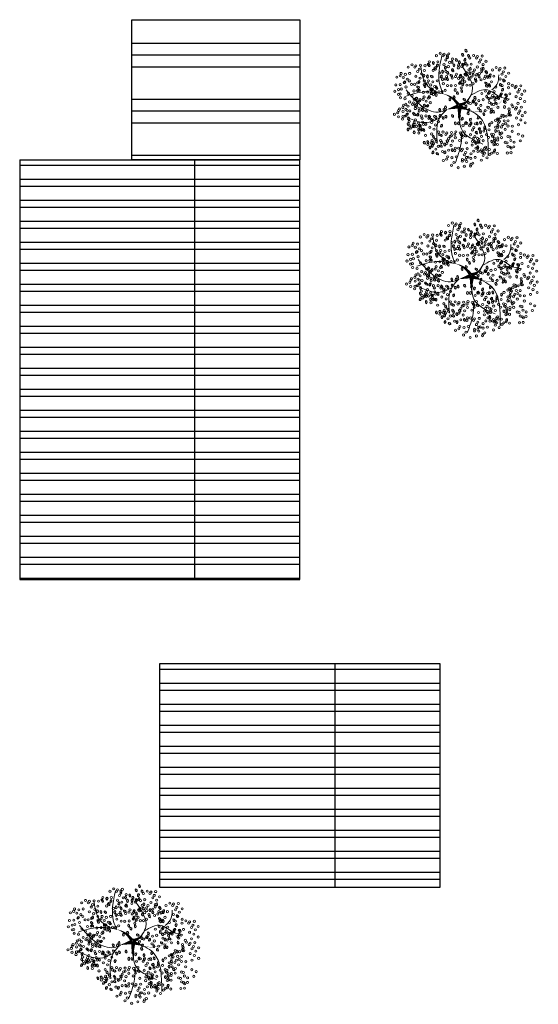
# Model space of a CAD drawing. Header units: millimetres. Extents: x 2017 to 2509, y 466 to 1783.
# Tile 20 of 25: x 2097 to 2115, y 554 to 590. Entities that reach past the tile are written whole.
import ezdxf

# ---------------------------------------------------------------- set-up
doc = ezdxf.new("R2010")
doc.units = ezdxf.units.MM
doc.layers.add('01 - Vegetación', color=3, linetype='Continuous', lineweight=0)
doc.layers.add('LINVISTA', color=13, linetype='Continuous')

# ---------------------------------------------------------------- blocks, each defined once
blk = doc.blocks.new('17')
at = {"layer": '01 - Vegetación'}
for points in [[(4495.84, 1680.23, 1.33, 0.0221, 0.199177), (4489.97, 1684.48, 0.0221, 0.0221, 1.224983)], [(4496.02, 1680.23, 1.33, 0.0221, 0.286986), (4500.47, 1683.82, 0.0221, 0.0221, -1.494927)], [(4496.02, 1679.76, 1.77, 0.0221, 0), (4491.39, 1678.53, 0.0221, 0.0221, 0)], [(4496.02, 1679.66, 1.77, 0.0221, 0), (4500.28, 1678.15, 0.0221, 0.0221, 0)], [(4496.4, 1679.85, 1.77, 0.0221, 0.074947), (4496.4, 1672.95, 0.0221, 0.0221, 0.762797)], [(4497.07, 1679.43, 0.133, 0.0221, 0.381476), (4512.91, 1682.47, 0.0221, 0.0221, -1.841687)]]:
    blk.add_lwpolyline(points, format="xyseb", dxfattribs=at)
for points in [[(4490, 1684.47), (4488.83, 1687.51), (4489.5, 1699.09)], [(4487.73, 1684.98), (4483.44, 1688.25), (4481.42, 1694.81)], [(4497.83, 1680.19), (4501.11, 1685.48), (4497.33, 1694.81)], [(4508.5, 1685.98), (4510.45, 1688), (4511.21, 1691.78)], [(4500.47, 1683.82), (4506.92, 1685.99), (4511.46, 1683.47), (4515.25, 1682.46)], [(4490, 1684.47), (4482.94, 1685.23), (4475.36, 1683.47)], [(4491.39, 1678.53), (4489.02, 1677.58), (4485.46, 1677.92), (4475.87, 1685.99)], [(4497.07, 1679.43), (4503.89, 1675.65), (4507.17, 1660.78)], [(4488.74, 1675.4), (4484.7, 1673.64), (4475.11, 1676.16)], [(4491.39, 1678.53), (4489, 1675.9), (4487.73, 1665.57)], [(4496.57, 1678.43), (4497.07, 1670.86), (4505.15, 1665.32)], [(4497.07, 1670.11), (4496.82, 1665.57), (4494.55, 1658.01)]]:
    blk.add_spline(points, degree=3, dxfattribs=at)
blk = doc.blocks.new('16')
at = {"layer": '01 - Vegetación'}
h = blk.add_hatch(color=40, dxfattribs=at)
h.set_gradient(color1=(255, 191, 0), color2=(223, 255, 127), rotation=180, centered=1, tint=1, name='INVSPHERICAL')
edge = h.paths.add_edge_path()
edge.add_ellipse((4538.847, 1678.642), major_axis=(-0.0033, 0.0777), ratio=0.578492, start_angle=0, end_angle=360, ccw=False)
edge = h.paths.add_edge_path()
edge.add_ellipse((4538.961, 1678.487), major_axis=(-0.0349, 0.0695), ratio=0.578492, start_angle=0, end_angle=360, ccw=False)
edge = h.paths.add_edge_path()
edge.add_ellipse((4538.69, 1678.926), major_axis=(-0.0594, 0.0503), ratio=0.578492, start_angle=0, end_angle=360, ccw=False)
edge = h.paths.add_edge_path()
edge.add_ellipse((4538.676, 1678.266), major_axis=(-0.0033, 0.0777), ratio=0.578492, start_angle=0, end_angle=360, ccw=False)
edge = h.paths.add_edge_path()
edge.add_ellipse((4541.23, 1679.281), major_axis=(0.0274, 0.0728), ratio=0.578492, start_angle=0, end_angle=360, ccw=False)
edge = h.paths.add_edge_path()
edge.add_ellipse((4540.829, 1679.36), major_axis=(-0.0349, 0.0695), ratio=0.578492, start_angle=0, end_angle=360, ccw=False)
edge = h.paths.add_edge_path()
edge.add_ellipse((4541.174, 1679.607), major_axis=(-0.0349, 0.0695), ratio=0.578492, start_angle=0, end_angle=360, ccw=False)
edge = h.paths.add_edge_path()
edge.add_ellipse((4541.072, 1679.421), major_axis=(0.0274, 0.0728), ratio=0.578492, start_angle=0, end_angle=360, ccw=False)
edge = h.paths.add_edge_path()
edge.add_ellipse((4540.113, 1679.632), major_axis=(-0.0349, 0.0695), ratio=0.578492, start_angle=0, end_angle=360, ccw=False)
edge = h.paths.add_edge_path()
edge.add_ellipse((4540.279, 1679.843), major_axis=(-0.0349, 0.0695), ratio=0.578492, start_angle=0, end_angle=360, ccw=False)
edge = h.paths.add_edge_path()
edge.add_ellipse((4540.165, 1679.999), major_axis=(-0.0033, 0.0777), ratio=0.578492, start_angle=0, end_angle=360, ccw=False)
edge = h.paths.add_edge_path()
edge.add_ellipse((4540.499, 1679.956), major_axis=(-0.0033, 0.0777), ratio=0.578492, start_angle=0, end_angle=360, ccw=False)
edge = h.paths.add_edge_path()
edge.add_ellipse((4540.629, 1679.513), major_axis=(-0.0594, 0.0503), ratio=0.578492, start_angle=0, end_angle=360, ccw=False)
edge = h.paths.add_edge_path()
edge.add_ellipse((4540.551, 1680.278), major_axis=(0.0274, 0.0728), ratio=0.578492, start_angle=0, end_angle=360, ccw=False)
edge = h.paths.add_edge_path()
edge.add_ellipse((4539.201, 1679.744), major_axis=(-0.0033, 0.0777), ratio=0.578492, start_angle=0, end_angle=360, ccw=False)
edge = h.paths.add_edge_path()
edge.add_ellipse((4539.14, 1679.893), major_axis=(0.0274, 0.0728), ratio=0.578492, start_angle=0, end_angle=360, ccw=False)
edge = h.paths.add_edge_path()
edge.add_ellipse((4539.208, 1680.126), major_axis=(-0.0033, 0.0777), ratio=0.578492, start_angle=0, end_angle=360, ccw=False)
edge = h.paths.add_edge_path()
edge.add_ellipse((4538.979, 1680.681), major_axis=(-0.0594, 0.0503), ratio=0.578492, start_angle=0, end_angle=360, ccw=False)
edge = h.paths.add_edge_path()
edge.add_ellipse((4538.577, 1680.728), major_axis=(-0.0033, 0.0777), ratio=0.578492, start_angle=0, end_angle=360, ccw=False)
edge = h.paths.add_edge_path()
edge.add_ellipse((4538.926, 1680.033), major_axis=(0.0274, 0.0728), ratio=0.578492, start_angle=0, end_angle=360, ccw=False)
edge = h.paths.add_edge_path()
edge.add_ellipse((4538.95, 1679.842), major_axis=(0.0274, 0.0728), ratio=0.578492, start_angle=0, end_angle=360, ccw=False)
edge = h.paths.add_edge_path()
edge.add_ellipse((4538.621, 1680.191), major_axis=(-0.0349, 0.0695), ratio=0.578492, start_angle=0, end_angle=360, ccw=False)
edge = h.paths.add_edge_path()
edge.add_ellipse((4538.328, 1680.411), major_axis=(0.0274, 0.0728), ratio=0.578492, start_angle=0, end_angle=360, ccw=False)
edge = h.paths.add_edge_path()
edge.add_ellipse((4538.283, 1680.138), major_axis=(-0.0594, 0.0503), ratio=0.578492, start_angle=0, end_angle=360, ccw=False)
edge = h.paths.add_edge_path()
edge.add_ellipse((4538.32, 1679.993), major_axis=(-0.0594, 0.0503), ratio=0.578492, start_angle=0, end_angle=360, ccw=False)
edge = h.paths.add_edge_path()
edge.add_ellipse((4538.755, 1680.687), major_axis=(-0.0033, 0.0777), ratio=0.578492, start_angle=0, end_angle=360, ccw=False)
edge = h.paths.add_edge_path()
edge.add_ellipse((4538.834, 1681.261), major_axis=(-0.0349, 0.0695), ratio=0.578492, start_angle=0, end_angle=360, ccw=False)
edge = h.paths.add_edge_path()
edge.add_ellipse((4539.054, 1681.374), major_axis=(-0.0033, 0.0777), ratio=0.578492, start_angle=0, end_angle=360, ccw=False)
edge = h.paths.add_edge_path()
edge.add_ellipse((4539.147, 1681.076), major_axis=(-0.0594, 0.0503), ratio=0.578492, start_angle=0, end_angle=360, ccw=False)
edge = h.paths.add_edge_path()
edge.add_ellipse((4539.52, 1680.541), major_axis=(-0.0033, 0.0777), ratio=0.578492, start_angle=0, end_angle=360, ccw=False)
edge = h.paths.add_edge_path()
edge.add_ellipse((4539.459, 1680.689), major_axis=(0.0274, 0.0728), ratio=0.578492, start_angle=0, end_angle=360, ccw=False)
edge = h.paths.add_edge_path()
edge.add_ellipse((4539.527, 1680.923), major_axis=(-0.0033, 0.0777), ratio=0.578492, start_angle=0, end_angle=360, ccw=False)
edge = h.paths.add_edge_path()
edge.add_ellipse((4539.265, 1681.244), major_axis=(0.0274, 0.0728), ratio=0.578492, start_angle=0, end_angle=360, ccw=False)
edge = h.paths.add_edge_path()
edge.add_ellipse((4539.188, 1677.478), major_axis=(-0.0594, 0.0503), ratio=0.578492, start_angle=0, end_angle=360, ccw=False)
edge = h.paths.add_edge_path()
edge.add_ellipse((4539.473, 1678.19), major_axis=(0.0274, 0.0728), ratio=0.578492, start_angle=0, end_angle=360, ccw=False)
edge = h.paths.add_edge_path()
edge.add_ellipse((4540.696, 1678.325), major_axis=(0.0274, 0.0728), ratio=0.578492, start_angle=0, end_angle=360, ccw=False)
edge = h.paths.add_edge_path()
edge.add_ellipse((4540.33, 1678.305), major_axis=(-0.0033, 0.0777), ratio=0.578492, start_angle=0, end_angle=360, ccw=False)
edge = h.paths.add_edge_path()
edge.add_ellipse((4540.174, 1678.307), major_axis=(-0.0033, 0.0777), ratio=0.578492, start_angle=0, end_angle=360, ccw=False)
edge = h.paths.add_edge_path()
edge.add_ellipse((4540.488, 1677.717), major_axis=(-0.0594, 0.0503), ratio=0.578492, start_angle=0, end_angle=360, ccw=False)
edge = h.paths.add_edge_path()
edge.add_ellipse((4540.676, 1677.675), major_axis=(-0.0594, 0.0503), ratio=0.578492, start_angle=0, end_angle=360, ccw=False)
edge = h.paths.add_edge_path()
edge.add_ellipse((4539.469, 1677.341), major_axis=(-0.0033, 0.0777), ratio=0.578492, start_angle=0, end_angle=360, ccw=False)
edge = h.paths.add_edge_path()
edge.add_ellipse((4539.773, 1677.406), major_axis=(-0.0594, 0.0503), ratio=0.578492, start_angle=0, end_angle=360, ccw=False)
edge = h.paths.add_edge_path()
edge.add_ellipse((4539.631, 1677.23), major_axis=(-0.0349, 0.0695), ratio=0.578492, start_angle=0, end_angle=360, ccw=False)
edge = h.paths.add_edge_path()
edge.add_ellipse((4539.445, 1677.695), major_axis=(-0.0594, 0.0503), ratio=0.578492, start_angle=0, end_angle=360, ccw=False)
edge = h.paths.add_edge_path()
edge.add_ellipse((4542.676, 1679.136), major_axis=(-0.0033, 0.0777), ratio=0.578492, start_angle=0, end_angle=360, ccw=False)
edge = h.paths.add_edge_path()
edge.add_ellipse((4542.661, 1679.428), major_axis=(-0.0033, 0.0777), ratio=0.578492, start_angle=0, end_angle=360, ccw=False)
edge = h.paths.add_edge_path()
edge.add_ellipse((4542.742, 1679.554), major_axis=(-0.0033, 0.0777), ratio=0.578492, start_angle=0, end_angle=360, ccw=False)
edge = h.paths.add_edge_path()
edge.add_ellipse((4542.776, 1679.728), major_axis=(-0.0349, 0.0695), ratio=0.578492, start_angle=0, end_angle=360, ccw=False)
edge = h.paths.add_edge_path()
edge.add_ellipse((4542.477, 1679.745), major_axis=(0.0274, 0.0728), ratio=0.578492, start_angle=0, end_angle=360, ccw=False)
edge = h.paths.add_edge_path()
edge.add_ellipse((4542.578, 1680.02), major_axis=(0.0274, 0.0728), ratio=0.578492, start_angle=0, end_angle=360, ccw=False)
edge = h.paths.add_edge_path()
edge.add_ellipse((4542.466, 1680.268), major_axis=(-0.0349, 0.0695), ratio=0.578492, start_angle=0, end_angle=360, ccw=False)
edge = h.paths.add_edge_path()
edge.add_ellipse((4542.632, 1680.479), major_axis=(-0.0349, 0.0695), ratio=0.578492, start_angle=0, end_angle=360, ccw=False)
edge = h.paths.add_edge_path()
edge.add_ellipse((4542.359, 1679.577), major_axis=(-0.0594, 0.0503), ratio=0.578492, start_angle=0, end_angle=360, ccw=False)
edge = h.paths.add_edge_path()
edge.add_ellipse((4542.171, 1679.619), major_axis=(-0.0594, 0.0503), ratio=0.578492, start_angle=0, end_angle=360, ccw=False)
edge = h.paths.add_edge_path()
edge.add_ellipse((4542.246, 1679.328), major_axis=(-0.0594, 0.0503), ratio=0.578492, start_angle=0, end_angle=360, ccw=False)
edge = h.paths.add_edge_path()
edge.add_ellipse((4542.369, 1678.498), major_axis=(0.0274, 0.0728), ratio=0.578492, start_angle=0, end_angle=360, ccw=False)
edge = h.paths.add_edge_path()
edge.add_ellipse((4542.902, 1678.749), major_axis=(-0.0349, 0.0695), ratio=0.578492, start_angle=0, end_angle=360, ccw=False)
edge = h.paths.add_edge_path()
edge.add_ellipse((4542.925, 1678.897), major_axis=(-0.0349, 0.0695), ratio=0.578492, start_angle=0, end_angle=360, ccw=False)
edge = h.paths.add_edge_path()
edge.add_ellipse((4542.628, 1678.671), major_axis=(-0.0033, 0.0777), ratio=0.578492, start_angle=0, end_angle=360, ccw=False)
edge = h.paths.add_edge_path()
edge.add_ellipse((4542.11, 1678.896), major_axis=(-0.0349, 0.0695), ratio=0.578492, start_angle=0, end_angle=360, ccw=False)
edge = h.paths.add_edge_path()
edge.add_ellipse((4542.34, 1678.18), major_axis=(-0.0349, 0.0695), ratio=0.578492, start_angle=0, end_angle=360, ccw=False)
edge = h.paths.add_edge_path()
edge.add_ellipse((4538.137, 1679.191), major_axis=(-0.0349, 0.0695), ratio=0.578492, start_angle=0, end_angle=360, ccw=False)
edge = h.paths.add_edge_path()
edge.add_ellipse((4538.099, 1678.758), major_axis=(-0.0594, 0.0503), ratio=0.578492, start_angle=0, end_angle=360, ccw=False)
edge = h.paths.add_edge_path()
edge.add_ellipse((4537.796, 1678.552), major_axis=(0.0274, 0.0728), ratio=0.578492, start_angle=0, end_angle=360, ccw=False)
edge = h.paths.add_edge_path()
edge.add_ellipse((4537.776, 1678.277), major_axis=(-0.0033, 0.0777), ratio=0.578492, start_angle=0, end_angle=360, ccw=False)
edge = h.paths.add_edge_path()
edge.add_ellipse((4539.181, 1678.6), major_axis=(-0.0033, 0.0777), ratio=0.578492, start_angle=0, end_angle=360, ccw=False)
edge = h.paths.add_edge_path()
edge.add_ellipse((4538.502, 1678.968), major_axis=(-0.0594, 0.0503), ratio=0.578492, start_angle=0, end_angle=360, ccw=False)
edge = h.paths.add_edge_path()
edge.add_ellipse((4538.615, 1679.216), major_axis=(-0.0594, 0.0503), ratio=0.578492, start_angle=0, end_angle=360, ccw=False)
edge = h.paths.add_edge_path()
edge.add_ellipse((4538.188, 1679.557), major_axis=(-0.0033, 0.0777), ratio=0.578492, start_angle=0, end_angle=360, ccw=False)
edge = h.paths.add_edge_path()
edge.add_ellipse((4538.203, 1679.265), major_axis=(-0.0033, 0.0777), ratio=0.578492, start_angle=0, end_angle=360, ccw=False)
edge = h.paths.add_edge_path()
edge.add_ellipse((4538.285, 1679.391), major_axis=(-0.0033, 0.0777), ratio=0.578492, start_angle=0, end_angle=360, ccw=False)
edge = h.paths.add_edge_path()
edge.add_ellipse((4538.856, 1679.647), major_axis=(-0.0349, 0.0695), ratio=0.578492, start_angle=0, end_angle=360, ccw=False)
edge = h.paths.add_edge_path()
edge.add_ellipse((4538.272, 1678.751), major_axis=(0.0274, 0.0728), ratio=0.578492, start_angle=0, end_angle=360, ccw=False)
edge = h.paths.add_edge_path()
edge.add_ellipse((4540.863, 1678.985), major_axis=(0.0274, 0.0728), ratio=0.578492, start_angle=0, end_angle=360, ccw=False)
edge = h.paths.add_edge_path()
edge.add_ellipse((4540.823, 1678.811), major_axis=(-0.0349, 0.0695), ratio=0.578492, start_angle=0, end_angle=360, ccw=False)
edge = h.paths.add_edge_path()
edge.add_ellipse((4541.446, 1678.949), major_axis=(-0.0349, 0.0695), ratio=0.578492, start_angle=0, end_angle=360, ccw=False)
edge = h.paths.add_edge_path()
edge.add_ellipse((4540.434, 1680.393), major_axis=(-0.0033, 0.0777), ratio=0.578492, start_angle=0, end_angle=360, ccw=False)
edge = h.paths.add_edge_path()
edge.add_ellipse((4540.419, 1680.685), major_axis=(-0.0033, 0.0777), ratio=0.578492, start_angle=0, end_angle=360, ccw=False)
edge = h.paths.add_edge_path()
edge.add_ellipse((4539.773, 1680.547), major_axis=(-0.0349, 0.0695), ratio=0.578492, start_angle=0, end_angle=360, ccw=False)
edge = h.paths.add_edge_path()
edge.add_ellipse((4539.782, 1680.87), major_axis=(-0.0349, 0.0695), ratio=0.578492, start_angle=0, end_angle=360, ccw=False)
edge = h.paths.add_edge_path()
edge.add_ellipse((4539.668, 1681.126), major_axis=(0.0274, 0.0728), ratio=0.578492, start_angle=0, end_angle=360, ccw=False)
edge = h.paths.add_edge_path()
edge.add_ellipse((4540.336, 1681.276), major_axis=(0.0274, 0.0728), ratio=0.578492, start_angle=0, end_angle=360, ccw=False)
edge = h.paths.add_edge_path()
edge.add_ellipse((4540.381, 1681.413), major_axis=(-0.0349, 0.0695), ratio=0.578492, start_angle=0, end_angle=360, ccw=False)
edge = h.paths.add_edge_path()
edge.add_ellipse((4540.225, 1681.525), major_axis=(-0.0349, 0.0695), ratio=0.578492, start_angle=0, end_angle=360, ccw=False)
edge = h.paths.add_edge_path()
edge.add_ellipse((4540.009, 1681.424), major_axis=(-0.0033, 0.0777), ratio=0.578492, start_angle=0, end_angle=360, ccw=False)
edge = h.paths.add_edge_path()
edge.add_ellipse((4540.106, 1681.258), major_axis=(-0.0033, 0.0777), ratio=0.578492, start_angle=0, end_angle=360, ccw=False)
edge = h.paths.add_edge_path()
edge.add_ellipse((4540.036, 1680.989), major_axis=(-0.0594, 0.0503), ratio=0.578492, start_angle=0, end_angle=360, ccw=False)
edge = h.paths.add_edge_path()
edge.add_ellipse((4539.967, 1680.73), major_axis=(-0.0594, 0.0503), ratio=0.578492, start_angle=0, end_angle=360, ccw=False)
edge = h.paths.add_edge_path()
edge.add_ellipse((4541.92, 1680.217), major_axis=(-0.0033, 0.0777), ratio=0.578492, start_angle=0, end_angle=360, ccw=False)
edge = h.paths.add_edge_path()
edge.add_ellipse((4541.222, 1680.466), major_axis=(-0.0349, 0.0695), ratio=0.578492, start_angle=0, end_angle=360, ccw=False)
edge = h.paths.add_edge_path()
edge.add_ellipse((4541.387, 1680.676), major_axis=(-0.0349, 0.0695), ratio=0.578492, start_angle=0, end_angle=360, ccw=False)
edge = h.paths.add_edge_path()
edge.add_ellipse((4541.251, 1680.784), major_axis=(0.0274, 0.0728), ratio=0.578492, start_angle=0, end_angle=360, ccw=False)
edge = h.paths.add_edge_path()
edge.add_ellipse((4541.818, 1680.659), major_axis=(0.0274, 0.0728), ratio=0.578492, start_angle=0, end_angle=360, ccw=False)
edge = h.paths.add_edge_path()
edge.add_ellipse((4541.942, 1680.743), major_axis=(0.0274, 0.0728), ratio=0.578492, start_angle=0, end_angle=360, ccw=False)
edge = h.paths.add_edge_path()
edge.add_ellipse((4541.762, 1680.886), major_axis=(-0.0349, 0.0695), ratio=0.578492, start_angle=0, end_angle=360, ccw=False)
edge = h.paths.add_edge_path()
edge.add_ellipse((4541.592, 1681.082), major_axis=(-0.0033, 0.0777), ratio=0.578492, start_angle=0, end_angle=360, ccw=False)
edge = h.paths.add_edge_path()
edge.add_ellipse((4541.511, 1680.956), major_axis=(-0.0033, 0.0777), ratio=0.578492, start_angle=0, end_angle=360, ccw=False)
edge = h.paths.add_edge_path()
edge.add_ellipse((4541.775, 1680.201), major_axis=(-0.0594, 0.0503), ratio=0.578492, start_angle=0, end_angle=360, ccw=False)
edge = h.paths.add_edge_path()
edge.add_ellipse((4541.737, 1680.346), major_axis=(-0.0594, 0.0503), ratio=0.578492, start_angle=0, end_angle=360, ccw=False)
edge = h.paths.add_edge_path()
edge.add_ellipse((4541.843, 1679.118), major_axis=(-0.0594, 0.0503), ratio=0.578492, start_angle=0, end_angle=360, ccw=False)
edge = h.paths.add_edge_path()
edge.add_ellipse((4541.881, 1679.551), major_axis=(-0.0349, 0.0695), ratio=0.578492, start_angle=0, end_angle=360, ccw=False)
edge = h.paths.add_edge_path()
edge.add_ellipse((4542.015, 1679.29), major_axis=(-0.0349, 0.0695), ratio=0.578492, start_angle=0, end_angle=360, ccw=False)
edge = h.paths.add_edge_path()
edge.add_ellipse((4541.91, 1679.869), major_axis=(0.0274, 0.0728), ratio=0.578492, start_angle=0, end_angle=360, ccw=False)
edge = h.paths.add_edge_path()
edge.add_ellipse((4541.769, 1679.666), major_axis=(-0.0033, 0.0777), ratio=0.578492, start_angle=0, end_angle=360, ccw=False)
edge = h.paths.add_edge_path()
edge.add_ellipse((4539.676, 1679.115), major_axis=(-0.0033, 0.0777), ratio=0.578492, start_angle=0, end_angle=360, ccw=False)
edge = h.paths.add_edge_path()
edge.add_ellipse((4539.594, 1678.989), major_axis=(-0.0033, 0.0777), ratio=0.578492, start_angle=0, end_angle=360, ccw=False)
edge = h.paths.add_edge_path()
edge.add_ellipse((4539.898, 1679.531), major_axis=(-0.0033, 0.0777), ratio=0.578492, start_angle=0, end_angle=360, ccw=False)
edge = h.paths.add_edge_path()
edge.add_ellipse((4539.697, 1678.641), major_axis=(-0.0349, 0.0695), ratio=0.578492, start_angle=0, end_angle=360, ccw=False)
edge = h.paths.add_edge_path()
edge.add_ellipse((4539.398, 1678.691), major_axis=(-0.0349, 0.0695), ratio=0.578492, start_angle=0, end_angle=360, ccw=False)
edge = h.paths.add_edge_path()
edge.add_ellipse((4539.555, 1678.579), major_axis=(-0.0349, 0.0695), ratio=0.578492, start_angle=0, end_angle=360, ccw=False)
edge = h.paths.add_edge_path()
edge.add_ellipse((4540.714, 1679.167), major_axis=(0.0274, 0.0728), ratio=0.578492, start_angle=0, end_angle=360, ccw=False)
edge = h.paths.add_edge_path()
edge.add_ellipse((4540.549, 1681.79), major_axis=(-0.0349, 0.0695), ratio=0.578492, start_angle=0, end_angle=360, ccw=False)
edge = h.paths.add_edge_path()
edge.add_ellipse((4540.715, 1682.001), major_axis=(-0.0349, 0.0695), ratio=0.578492, start_angle=0, end_angle=360, ccw=False)
edge = h.paths.add_edge_path()
edge.add_ellipse((4540.848, 1681.741), major_axis=(-0.0349, 0.0695), ratio=0.578492, start_angle=0, end_angle=360, ccw=False)
edge = h.paths.add_edge_path()
edge.add_ellipse((4540.661, 1681.542), major_axis=(0.0274, 0.0728), ratio=0.578492, start_angle=0, end_angle=360, ccw=False)
edge = h.paths.add_edge_path()
edge.add_ellipse((4540.684, 1681.351), major_axis=(0.0274, 0.0728), ratio=0.578492, start_angle=0, end_angle=360, ccw=False)
edge = h.paths.add_edge_path()
edge.add_ellipse((4540.56, 1681.267), major_axis=(0.0274, 0.0728), ratio=0.578492, start_angle=0, end_angle=360, ccw=False)
edge = h.paths.add_edge_path()
edge.add_ellipse((4540.528, 1678.539), major_axis=(0.0274, 0.0728), ratio=0.578492, start_angle=0, end_angle=360, ccw=False)
edge = h.paths.add_edge_path()
edge.add_ellipse((4540.38, 1678.647), major_axis=(0.0274, 0.0728), ratio=0.578492, start_angle=0, end_angle=360, ccw=False)
edge = h.paths.add_edge_path()
edge.add_ellipse((4540.034, 1678.678), major_axis=(-0.0349, 0.0695), ratio=0.578492, start_angle=0, end_angle=360, ccw=False)
edge = h.paths.add_edge_path()
edge.add_ellipse((4540.944, 1678.493), major_axis=(0.0274, 0.0728), ratio=0.578492, start_angle=0, end_angle=360, ccw=False)
edge = h.paths.add_edge_path()
edge.add_ellipse((4541.625, 1678.77), major_axis=(-0.0349, 0.0695), ratio=0.578492, start_angle=0, end_angle=360, ccw=False)
edge = h.paths.add_edge_path()
edge.add_ellipse((4541.994, 1678.887), major_axis=(0.0274, 0.0728), ratio=0.578492, start_angle=0, end_angle=360, ccw=False)
edge = h.paths.add_edge_path()
edge.add_ellipse((4541.336, 1678.598), major_axis=(0.0274, 0.0728), ratio=0.578492, start_angle=0, end_angle=360, ccw=False)
edge = h.paths.add_edge_path()
edge.add_ellipse((4539.381, 1678.993), major_axis=(-0.0349, 0.0695), ratio=0.578492, start_angle=0, end_angle=360, ccw=False)
edge = h.paths.add_edge_path()
edge.add_ellipse((4540.938, 1681.079), major_axis=(-0.0033, 0.0777), ratio=0.578492, start_angle=0, end_angle=360, ccw=False)
edge = h.paths.add_edge_path()
edge.add_ellipse((4540.699, 1680.759), major_axis=(-0.0594, 0.0503), ratio=0.578492, start_angle=0, end_angle=360, ccw=False)
edge = h.paths.add_edge_path()
edge.add_ellipse((4540.908, 1680.857), major_axis=(-0.0349, 0.0695), ratio=0.578492, start_angle=0, end_angle=360, ccw=False)
edge = h.paths.add_edge_path()
edge.add_ellipse((4540.863, 1680.561), major_axis=(-0.0349, 0.0695), ratio=0.578492, start_angle=0, end_angle=360, ccw=False)
edge = h.paths.add_edge_path()
edge.add_ellipse((4540.564, 1680.61), major_axis=(-0.0349, 0.0695), ratio=0.578492, start_angle=0, end_angle=360, ccw=False)
edge = h.paths.add_edge_path()
edge.add_ellipse((4539.771, 1681.729), major_axis=(-0.0349, 0.0695), ratio=0.578492, start_angle=0, end_angle=360, ccw=False)
edge = h.paths.add_edge_path()
edge.add_ellipse((4540.968, 1678.302), major_axis=(0.0274, 0.0728), ratio=0.578492, start_angle=0, end_angle=360, ccw=False)
edge = h.paths.add_edge_path()
edge.add_ellipse((4541.908, 1678.227), major_axis=(-0.0033, 0.0777), ratio=0.578492, start_angle=0, end_angle=360, ccw=False)
edge = h.paths.add_edge_path()
edge.add_ellipse((4541.283, 1678.297), major_axis=(-0.0349, 0.0695), ratio=0.578492, start_angle=0, end_angle=360, ccw=False)
edge = h.paths.add_edge_path()
edge.add_ellipse((4541.463, 1678.333), major_axis=(-0.0349, 0.0695), ratio=0.578492, start_angle=0, end_angle=360, ccw=False)
edge = h.paths.add_edge_path()
edge.add_ellipse((4538.021, 1678.159), major_axis=(0.0274, 0.0728), ratio=0.578492, start_angle=0, end_angle=360, ccw=False)
edge = h.paths.add_edge_path()
edge.add_ellipse((4537.772, 1677.992), major_axis=(0.0274, 0.0728), ratio=0.578492, start_angle=0, end_angle=360, ccw=False)
edge = h.paths.add_edge_path()
edge.add_ellipse((4538.082, 1677.841), major_axis=(-0.0033, 0.0777), ratio=0.578492, start_angle=0, end_angle=360, ccw=False)
edge = h.paths.add_edge_path()
edge.add_ellipse((4538.572, 1677.966), major_axis=(-0.0349, 0.0695), ratio=0.578492, start_angle=0, end_angle=360, ccw=False)
edge = h.paths.add_edge_path()
edge.add_ellipse((4538.311, 1677.99), major_axis=(0.0274, 0.0728), ratio=0.578492, start_angle=0, end_angle=360, ccw=False)
edge = h.paths.add_edge_path()
edge.add_ellipse((4538.394, 1678.174), major_axis=(0.0274, 0.0728), ratio=0.578492, start_angle=0, end_angle=360, ccw=False)
edge = h.paths.add_edge_path()
edge.add_ellipse((4538.776, 1677.355), major_axis=(-0.0349, 0.0695), ratio=0.578492, start_angle=0, end_angle=360, ccw=False)
edge = h.paths.add_edge_path()
edge.add_ellipse((4538.597, 1677.319), major_axis=(-0.0349, 0.0695), ratio=0.578492, start_angle=0, end_angle=360, ccw=False)
edge = h.paths.add_edge_path()
edge.add_ellipse((4539.063, 1677.621), major_axis=(-0.0349, 0.0695), ratio=0.578492, start_angle=0, end_angle=360, ccw=False)
edge = h.paths.add_edge_path()
edge.add_ellipse((4539.033, 1676.828), major_axis=(0.0274, 0.0728), ratio=0.578492, start_angle=0, end_angle=360, ccw=False)
edge = h.paths.add_edge_path()
edge.add_ellipse((4539.009, 1677.162), major_axis=(0.0274, 0.0728), ratio=0.578492, start_angle=0, end_angle=360, ccw=False)
edge = h.paths.add_edge_path()
edge.add_ellipse((4538.885, 1677.078), major_axis=(0.0274, 0.0728), ratio=0.578492, start_angle=0, end_angle=360, ccw=False)
edge = h.paths.add_edge_path()
edge.add_ellipse((4539.054, 1677.298), major_axis=(-0.0349, 0.0695), ratio=0.578492, start_angle=0, end_angle=360, ccw=False)
edge = h.paths.add_edge_path()
edge.add_ellipse((4542.221, 1677.913), major_axis=(-0.0033, 0.0777), ratio=0.578492, start_angle=0, end_angle=360, ccw=False)
edge = h.paths.add_edge_path()
edge.add_ellipse((4542.451, 1677.771), major_axis=(-0.0349, 0.0695), ratio=0.578492, start_angle=0, end_angle=360, ccw=False)
edge = h.paths.add_edge_path()
edge.add_ellipse((4541.18, 1677.355), major_axis=(-0.0349, 0.0695), ratio=0.578492, start_angle=0, end_angle=360, ccw=False)
edge = h.paths.add_edge_path()
edge.add_ellipse((4541.671, 1678.102), major_axis=(-0.0033, 0.0777), ratio=0.578492, start_angle=0, end_angle=360, ccw=False)
edge = h.paths.add_edge_path()
edge.add_ellipse((4541.411, 1678.017), major_axis=(-0.0033, 0.0777), ratio=0.578492, start_angle=0, end_angle=360, ccw=False)
edge = h.paths.add_edge_path()
edge.add_ellipse((4542.075, 1677.637), major_axis=(-0.0594, 0.0503), ratio=0.578492, start_angle=0, end_angle=360, ccw=False)
edge = h.paths.add_edge_path()
edge.add_ellipse((4541.252, 1677.826), major_axis=(-0.0349, 0.0695), ratio=0.578492, start_angle=0, end_angle=360, ccw=False)
edge = h.paths.add_edge_path()
edge.add_ellipse((4541.596, 1676.853), major_axis=(-0.0033, 0.0777), ratio=0.578492, start_angle=0, end_angle=360, ccw=False)
edge = h.paths.add_edge_path()
edge.add_ellipse((4541.655, 1677.018), major_axis=(-0.0033, 0.0777), ratio=0.578492, start_angle=0, end_angle=360, ccw=False)
edge = h.paths.add_edge_path()
edge.add_ellipse((4542.033, 1677.371), major_axis=(-0.0349, 0.0695), ratio=0.578492, start_angle=0, end_angle=360, ccw=False)
edge = h.paths.add_edge_path()
edge.add_ellipse((4542.19, 1677.259), major_axis=(-0.0349, 0.0695), ratio=0.578492, start_angle=0, end_angle=360, ccw=False)
edge = h.paths.add_edge_path()
edge.add_ellipse((4542.168, 1676.931), major_axis=(0.0274, 0.0728), ratio=0.578492, start_angle=0, end_angle=360, ccw=False)
edge = h.paths.add_edge_path()
edge.add_ellipse((4542.176, 1677.433), major_axis=(-0.0349, 0.0695), ratio=0.578492, start_angle=0, end_angle=360, ccw=False)
edge = h.paths.add_edge_path()
edge.add_ellipse((4541.313, 1677.094), major_axis=(-0.0349, 0.0695), ratio=0.578492, start_angle=0, end_angle=360, ccw=False)
edge = h.paths.add_edge_path()
edge.add_ellipse((4541.359, 1677.391), major_axis=(-0.0349, 0.0695), ratio=0.578492, start_angle=0, end_angle=360, ccw=False)
edge = h.paths.add_edge_path()
edge.add_ellipse((4540.019, 1676.943), major_axis=(-0.0349, 0.0695), ratio=0.578492, start_angle=0, end_angle=360, ccw=False)
edge = h.paths.add_edge_path()
edge.add_ellipse((4539.641, 1676.826), major_axis=(0.0274, 0.0728), ratio=0.578492, start_angle=0, end_angle=360, ccw=False)
edge = h.paths.add_edge_path()
edge.add_ellipse((4539.262, 1676.754), major_axis=(-0.0594, 0.0503), ratio=0.578492, start_angle=0, end_angle=360, ccw=False)
edge = h.paths.add_edge_path()
edge.add_ellipse((4539.45, 1677.146), major_axis=(-0.0594, 0.0503), ratio=0.578492, start_angle=0, end_angle=360, ccw=False)
at = {"layer": '01 - Vegetación', "extrusion": (0, 0, -1)}
for centre, major_axis in [((4540.715, 1682.001), (-0.0349, 0.0695)), ((4539.771, 1681.729), (-0.0349, 0.0695)), ((4540.225, 1681.525), (-0.0349, 0.0695)), ((4540.549, 1681.79), (-0.0349, 0.0695)), ((4540.848, 1681.741), (-0.0349, 0.0695)), ((4538.834, 1681.261), (-0.0349, 0.0695)), ((4539.054, 1681.374), (-0.0033, 0.0777)), ((4540.009, 1681.424), (-0.0033, 0.0777)), ((4540.106, 1681.258), (-0.0033, 0.0777)), ((4540.381, 1681.413), (-0.0349, 0.0695)), ((4540.938, 1681.079), (-0.0033, 0.0777)), ((4541.592, 1681.082), (-0.0033, 0.0777)), ((4538.577, 1680.728), (-0.0033, 0.0777)), ((4538.755, 1680.687), (-0.0033, 0.0777)), ((4539.52, 1680.541), (-0.0033, 0.0777)), ((4539.527, 1680.923), (-0.0033, 0.0777)), ((4539.773, 1680.547), (-0.0349, 0.0695)), ((4539.782, 1680.87), (-0.0349, 0.0695)), ((4540.419, 1680.685), (-0.0033, 0.0777)), ((4540.564, 1680.61), (-0.0349, 0.0695)), ((4540.863, 1680.561), (-0.0349, 0.0695)), ((4540.908, 1680.857), (-0.0349, 0.0695)), ((4541.387, 1680.676), (-0.0349, 0.0695)), ((4541.511, 1680.956), (-0.0033, 0.0777)), ((4541.762, 1680.886), (-0.0349, 0.0695)), ((4542.632, 1680.479), (-0.0349, 0.0695)), ((4538.621, 1680.191), (-0.0349, 0.0695)), ((4539.208, 1680.126), (-0.0033, 0.0777)), ((4540.165, 1679.999), (-0.0033, 0.0777)), ((4540.434, 1680.393), (-0.0033, 0.0777)), ((4541.222, 1680.466), (-0.0349, 0.0695)), ((4541.92, 1680.217), (-0.0033, 0.0777)), ((4542.466, 1680.268), (-0.0349, 0.0695)), ((4538.188, 1679.557), (-0.0033, 0.0777)), ((4538.856, 1679.647), (-0.0349, 0.0695)), ((4539.201, 1679.744), (-0.0033, 0.0777)), ((4539.898, 1679.531), (-0.0033, 0.0777)), ((4540.113, 1679.632), (-0.0349, 0.0695)), ((4540.279, 1679.843), (-0.0349, 0.0695)), ((4540.499, 1679.956), (-0.0033, 0.0777)), ((4541.174, 1679.607), (-0.0349, 0.0695)), ((4541.769, 1679.666), (-0.0033, 0.0777)), ((4541.881, 1679.551), (-0.0349, 0.0695)), ((4542.742, 1679.554), (-0.0033, 0.0777)), ((4542.776, 1679.728), (-0.0349, 0.0695)), ((4538.137, 1679.191), (-0.0349, 0.0695)), ((4538.203, 1679.265), (-0.0033, 0.0777)), ((4538.285, 1679.391), (-0.0033, 0.0777)), ((4539.381, 1678.993), (-0.0349, 0.0695)), ((4539.594, 1678.989), (-0.0033, 0.0777)), ((4539.676, 1679.115), (-0.0033, 0.0777)), ((4540.829, 1679.36), (-0.0349, 0.0695)), ((4542.015, 1679.29), (-0.0349, 0.0695)), ((4542.661, 1679.428), (-0.0033, 0.0777)), ((4542.676, 1679.136), (-0.0033, 0.0777)), ((4538.847, 1678.642), (-0.0033, 0.0777)), ((4538.961, 1678.487), (-0.0349, 0.0695)), ((4539.181, 1678.6), (-0.0033, 0.0777)), ((4539.398, 1678.691), (-0.0349, 0.0695)), ((4539.555, 1678.579), (-0.0349, 0.0695)), ((4539.697, 1678.641), (-0.0349, 0.0695)), ((4540.034, 1678.678), (-0.0349, 0.0695)), ((4540.823, 1678.811), (-0.0349, 0.0695)), ((4541.446, 1678.949), (-0.0349, 0.0695)), ((4541.625, 1678.77), (-0.0349, 0.0695)), ((4542.11, 1678.896), (-0.0349, 0.0695)), ((4542.628, 1678.671), (-0.0033, 0.0777)), ((4542.902, 1678.749), (-0.0349, 0.0695)), ((4542.925, 1678.897), (-0.0349, 0.0695)), ((4537.776, 1678.277), (-0.0033, 0.0777)), ((4538.676, 1678.266), (-0.0033, 0.0777)), ((4540.174, 1678.307), (-0.0033, 0.0777)), ((4540.33, 1678.305), (-0.0033, 0.0777)), ((4541.283, 1678.297), (-0.0349, 0.0695)), ((4541.411, 1678.017), (-0.0033, 0.0777)), ((4541.463, 1678.333), (-0.0349, 0.0695)), ((4541.671, 1678.102), (-0.0033, 0.0777)), ((4541.908, 1678.227), (-0.0033, 0.0777)), ((4542.34, 1678.18), (-0.0349, 0.0695)), ((4538.082, 1677.841), (-0.0033, 0.0777)), ((4538.572, 1677.966), (-0.0349, 0.0695)), ((4539.063, 1677.621), (-0.0349, 0.0695)), ((4541.252, 1677.826), (-0.0349, 0.0695)), ((4542.221, 1677.913), (-0.0033, 0.0777)), ((4542.451, 1677.771), (-0.0349, 0.0695)), ((4538.597, 1677.319), (-0.0349, 0.0695)), ((4538.776, 1677.355), (-0.0349, 0.0695)), ((4539.054, 1677.298), (-0.0349, 0.0695)), ((4539.469, 1677.341), (-0.0033, 0.0777)), ((4539.631, 1677.23), (-0.0349, 0.0695)), ((4541.18, 1677.355), (-0.0349, 0.0695)), ((4541.313, 1677.094), (-0.0349, 0.0695)), ((4541.359, 1677.391), (-0.0349, 0.0695)), ((4541.655, 1677.018), (-0.0033, 0.0777)), ((4542.033, 1677.371), (-0.0349, 0.0695)), ((4542.176, 1677.433), (-0.0349, 0.0695)), ((4542.19, 1677.259), (-0.0349, 0.0695)), ((4540.019, 1676.943), (-0.0349, 0.0695)), ((4541.596, 1676.853), (-0.0033, 0.0777))]:
    blk.add_ellipse(centre, major_axis=major_axis, ratio=0.578492, start_param=3.141593, end_param=9.424778, dxfattribs=at)
for centre, major_axis in [((4540.661, 1681.542), (0.0274, 0.0728)), ((4539.147, 1681.076), (-0.0594, 0.0503)), ((4539.265, 1681.244), (0.0274, 0.0728)), ((4539.668, 1681.126), (0.0274, 0.0728)), ((4540.036, 1680.989), (-0.0594, 0.0503)), ((4540.336, 1681.276), (0.0274, 0.0728)), ((4540.56, 1681.267), (0.0274, 0.0728)), ((4540.684, 1681.351), (0.0274, 0.0728)), ((4538.979, 1680.681), (-0.0594, 0.0503)), ((4539.459, 1680.689), (0.0274, 0.0728)), ((4539.967, 1680.73), (-0.0594, 0.0503)), ((4540.699, 1680.759), (-0.0594, 0.0503)), ((4541.251, 1680.784), (0.0274, 0.0728)), ((4541.818, 1680.659), (0.0274, 0.0728)), ((4541.942, 1680.743), (0.0274, 0.0728)), ((4538.283, 1680.138), (-0.0594, 0.0503)), ((4538.32, 1679.993), (-0.0594, 0.0503)), ((4538.328, 1680.411), (0.0274, 0.0728)), ((4538.926, 1680.033), (0.0274, 0.0728)), ((4540.551, 1680.278), (0.0274, 0.0728)), ((4541.737, 1680.346), (-0.0594, 0.0503)), ((4541.775, 1680.201), (-0.0594, 0.0503)), ((4542.578, 1680.02), (0.0274, 0.0728)), ((4538.95, 1679.842), (0.0274, 0.0728)), ((4539.14, 1679.893), (0.0274, 0.0728)), ((4540.629, 1679.513), (-0.0594, 0.0503)), ((4541.91, 1679.869), (0.0274, 0.0728)), ((4542.171, 1679.619), (-0.0594, 0.0503)), ((4542.359, 1679.577), (-0.0594, 0.0503)), ((4542.477, 1679.745), (0.0274, 0.0728)), ((4538.615, 1679.216), (-0.0594, 0.0503)), ((4540.714, 1679.167), (0.0274, 0.0728)), ((4540.863, 1678.985), (0.0274, 0.0728)), ((4541.072, 1679.421), (0.0274, 0.0728)), ((4541.23, 1679.281), (0.0274, 0.0728)), ((4541.843, 1679.118), (-0.0594, 0.0503)), ((4542.246, 1679.328), (-0.0594, 0.0503)), ((4537.796, 1678.552), (0.0274, 0.0728)), ((4538.099, 1678.758), (-0.0594, 0.0503)), ((4538.272, 1678.751), (0.0274, 0.0728)), ((4538.502, 1678.968), (-0.0594, 0.0503)), ((4538.69, 1678.926), (-0.0594, 0.0503)), ((4540.38, 1678.647), (0.0274, 0.0728)), ((4540.528, 1678.539), (0.0274, 0.0728)), ((4540.944, 1678.493), (0.0274, 0.0728)), ((4541.336, 1678.598), (0.0274, 0.0728)), ((4541.994, 1678.887), (0.0274, 0.0728)), ((4542.369, 1678.498), (0.0274, 0.0728)), ((4537.772, 1677.992), (0.0274, 0.0728)), ((4538.021, 1678.159), (0.0274, 0.0728)), ((4538.311, 1677.99), (0.0274, 0.0728)), ((4538.394, 1678.174), (0.0274, 0.0728)), ((4539.473, 1678.19), (0.0274, 0.0728)), ((4540.696, 1678.325), (0.0274, 0.0728)), ((4540.968, 1678.302), (0.0274, 0.0728)), ((4539.445, 1677.695), (-0.0594, 0.0503)), ((4540.488, 1677.717), (-0.0594, 0.0503)), ((4540.676, 1677.675), (-0.0594, 0.0503)), ((4542.075, 1677.637), (-0.0594, 0.0503)), ((4538.885, 1677.078), (0.0274, 0.0728)), ((4539.009, 1677.162), (0.0274, 0.0728)), ((4539.188, 1677.478), (-0.0594, 0.0503)), ((4539.45, 1677.146), (-0.0594, 0.0503)), ((4539.773, 1677.406), (-0.0594, 0.0503)), ((4539.033, 1676.828), (0.0274, 0.0728)), ((4539.262, 1676.754), (-0.0594, 0.0503)), ((4539.641, 1676.826), (0.0274, 0.0728)), ((4542.168, 1676.931), (0.0274, 0.0728))]:
    blk.add_ellipse(centre, major_axis=major_axis, ratio=0.578492, dxfattribs=at)
blk = doc.blocks.new('18')
at = {"color": 60}
for centre in [(4487.42, 1699.03), (4488.87, 1699.94), (4489.95, 1699.03), (4490.32, 1699.58), (4491.04, 1697.4), (4491.59, 1698.31), (4492.13, 1699.76), (4493.58, 1697.76), (4500.15, 1698.17), (4501.6, 1699.08), (4502.68, 1698.17), (4503.05, 1698.72), (4504.32, 1697.45), (4504.86, 1698.9), (4476.66, 1694.63), (4478.11, 1695.54), (4479.2, 1694.63), (4479.56, 1695.18), (4480.83, 1693.91), (4481.37, 1695.36), (4483.07, 1695.23), (4484.34, 1695.77), (4484.7, 1696.68), (4486.33, 1696.32), (4487.06, 1694.51), (4487.96, 1696.68), (4490.32, 1695.59), (4491.95, 1694.87), (4492.49, 1696.5), (4493.58, 1693.78), (4495.8, 1694.37), (4497.07, 1694.91), (4497.43, 1695.82), (4499.06, 1695.46), (4499.79, 1693.65), (4500.69, 1695.82), (4501.93, 1693.6), (4503.05, 1694.73), (4503.77, 1696.54), (4504.68, 1694.01), (4505.22, 1695.64), (4506.31, 1696.91), (4472.31, 1690.83), (4473.58, 1691.37), (4473.94, 1692.28), (4474.77, 1690.7), (4475.57, 1691.92), (4476.3, 1690.11), (4477.21, 1692.28), (4479.56, 1691.19), (4480.29, 1693), (4481.19, 1690.47), (4481.74, 1692.1), (4482.82, 1693.36), (4486.15, 1693.42), (4488.69, 1692.51), (4490.76, 1690.17), (4491.04, 1693.06), (4491.3, 1691.07), (4493.41, 1690.52), (4494.68, 1691.06), (4495.05, 1691.97), (4495.88, 1690.38), (4496.68, 1691.6), (4497.4, 1689.79), (4498.31, 1691.97), (4498.88, 1692.56), (4500.66, 1690.88), (4501.39, 1692.69), (4501.42, 1691.65), (4502.29, 1690.16), (4503.77, 1692.2), (4506.31, 1692.92), (4471.96, 1687.88), (4472.98, 1686.09), (4473.62, 1688.01), (4474.01, 1686.34), (4475.16, 1688.77), (4475.39, 1689.02), (4475.8, 1687.11), (4477.08, 1689.41), (4477.93, 1688.11), (4479.13, 1688.13), (4480.29, 1688.66), (4482.79, 1688), (4482.82, 1689.38), (4484.06, 1688.54), (4484.42, 1689.44), (4485.25, 1687.86), (4485.63, 1685.94), (4485.87, 1686.18), (4486.05, 1689.08), (4486.77, 1687.27), (4487.55, 1686.58), (4487.68, 1689.44), (4490.04, 1688.36), (4491.67, 1687.63), (4493.06, 1687.57), (4494.72, 1687.69), (4496.26, 1688.46), (4496.5, 1688.71), (4496.9, 1686.8), (4498.18, 1689.1), (4499.03, 1687.8), (4500.23, 1687.82), (4501.39, 1688.34), (4471.57, 1685.45), (4472.98, 1684.29), (4473.62, 1684.42), (4473.75, 1683.01), (4475.42, 1682.63), (4476.7, 1684.68), (4478.11, 1683.78), (4478.87, 1685.57), (4479, 1682.37), (4479.9, 1682.75), (4480.28, 1685.7), (4481.18, 1682.24), (4482.35, 1682.38), (4482.43, 1685.04), (4482.71, 1683.28), (4484.1, 1685.17), (4484.34, 1682.92), (4486.27, 1684.27), (4488.4, 1685.28), (4489.6, 1685.3), (4490.76, 1685.82), (4473.32, 1678.69), (4474.59, 1679.23), (4474.95, 1680.14), (4475.78, 1678.56), (4476.58, 1679.78), (4480.73, 1678.88), (4481.08, 1681.83), (4482.39, 1679.01), (4483.54, 1681.7), (4483.93, 1679.78), (4484.16, 1680.02), (4485.07, 1681.11), (4472.96, 1675.74), (4474.63, 1675.87), (4476.17, 1676.64), (4476.4, 1676.88), (4477.31, 1677.97), (4481.65, 1676.05), (4477.3, 1672.25), (4478.56, 1672.79), (4478.93, 1673.7), (4479.76, 1672.11), (4480.56, 1673.33), (4481.28, 1671.52), (4482.19, 1673.7), (4482.06, 1670.83)]:
    blk.add_circle(centre, 0.405, dxfattribs=at)
at = {"color": 62}
for centre in [(4508.79, 1693.6), (4510.24, 1694.51), (4511.33, 1693.6), (4511.69, 1694.15), (4513.51, 1694.33), (4504.45, 1689.8), (4505.71, 1690.35), (4506.08, 1691.25), (4507.71, 1690.89), (4509.34, 1691.25), (4511.69, 1690.16), (4512.42, 1691.97), (4512.96, 1692.88), (4513.87, 1691.07), (4514.96, 1692.34), (4507.53, 1687.99), (4508.43, 1689.08), (4510.06, 1687.09), (4512.42, 1687.63), (4513.33, 1689.44), (4514.96, 1688.35), (4475.75, 1680.49), (4477.2, 1681.39), (4478.29, 1680.49), (4478.65, 1681.03), (4479.37, 1678.86), (4479.92, 1679.76), (4480.46, 1681.21), (4481.91, 1679.22), (4471.4, 1676.68), (4472.67, 1677.23), (4473.03, 1678.13), (4474.48, 1674.87), (4474.66, 1677.77), (4475.39, 1675.96), (4476.29, 1678.13), (4478.65, 1677.04), (4480.28, 1676.32), (4480.82, 1677.95), (4481.91, 1675.23), (4481.98, 1675.16), (4483.43, 1676.06), (4484.51, 1675.16), (4484.88, 1675.7), (4486.69, 1675.88), (4477.02, 1673.97), (4477.63, 1671.36), (4478.9, 1671.9), (4479.26, 1672.8), (4479.37, 1674.51), (4480.89, 1672.44), (4482.52, 1672.8), (4484.88, 1671.72), (4485.6, 1673.53), (4486.15, 1674.43), (4486.51, 1670.99), (4487.05, 1672.62), (4488.14, 1673.89), (4480.71, 1669.54), (4481.61, 1670.63), (4483.25, 1668.64), (4485.6, 1669.18), (4488.14, 1669.91)]:
    blk.add_circle(centre, 0.405, dxfattribs=at)
at = {"color": 64}
for centre in [(4514.9, 1686.83), (4516.35, 1687.74), (4517.44, 1686.83), (4517.8, 1687.37), (4519.07, 1686.11), (4519.61, 1687.56), (4510.55, 1683.03), (4511.82, 1683.57), (4512.18, 1684.48), (4513.81, 1684.11), (4514.54, 1682.3), (4515.45, 1684.48), (4517.8, 1683.39), (4518.53, 1685.2), (4519.43, 1682.67), (4519.98, 1684.3), (4521.06, 1685.56), (4513.63, 1681.22), (4516.17, 1680.31), (4518.53, 1680.86), (4521.06, 1681.58), (4488.48, 1669), (4489.93, 1669.91), (4491.01, 1669), (4491.38, 1669.55), (4492.1, 1667.37), (4492.65, 1668.28), (4493.19, 1669.73), (4494.64, 1667.74), (4484.13, 1665.2), (4485.4, 1665.74), (4485.76, 1666.65), (4487.21, 1663.39), (4487.39, 1666.29), (4488.12, 1664.48), (4489.02, 1666.65), (4491.38, 1665.56), (4493.01, 1664.84), (4493.55, 1666.47), (4494.64, 1663.75), (4495.88, 1663.74), (4497.33, 1663.38), (4499.14, 1663.56), (4489.75, 1662.48), (4491.71, 1660.48), (4492.1, 1663.03), (4493.34, 1660.12), (4494.43, 1662.83), (4494.97, 1660.48), (4496.96, 1662.83), (4498.05, 1661.2), (4498.59, 1662.11), (4499.5, 1660.3), (4500.59, 1661.57), (4490.08, 1659.03), (4491.35, 1659.57), (4493.16, 1657.22), (4494.06, 1658.31), (4495.69, 1656.31), (4497.33, 1659.39), (4498.05, 1656.86), (4498.96, 1658.67), (4500.59, 1657.58)]:
    blk.add_circle(centre, 0.405, dxfattribs=at)
at = {"color": 66}
for centre in [(4502, 1682.24), (4504.72, 1684.6), (4505.26, 1682.24), (4506.17, 1685.5), (4507.25, 1684.6), (4507.62, 1685.14), (4508.34, 1682.97), (4508.89, 1683.87), (4509.43, 1685.32), (4510.88, 1683.33), (4500.37, 1680.79), (4501.64, 1681.34), (4503.45, 1678.98), (4503.63, 1681.88), (4504.36, 1680.07), (4507.62, 1681.15), (4508.34, 1678.62), (4509.25, 1680.43), (4509.79, 1682.06), (4510.88, 1679.34), (4515.09, 1678.69), (4516.54, 1679.6), (4517.63, 1678.69), (4517.99, 1679.24), (4519.8, 1679.42), (4505.99, 1678.08), (4510.74, 1674.89), (4512.01, 1675.43), (4512.37, 1676.34), (4514, 1675.98), (4515.63, 1676.34), (4517.99, 1675.25), (4518.71, 1677.06), (4519.26, 1677.97), (4520.16, 1676.16), (4521.25, 1677.43), (4497.55, 1672.33), (4499, 1673.23), (4500.09, 1672.33), (4500.45, 1672.87), (4501.72, 1671.6), (4502.26, 1673.05), (4503.71, 1671.06), (4513.82, 1673.08), (4514.73, 1674.17), (4516.36, 1672.17), (4518.71, 1672.72), (4519.62, 1674.53), (4521.25, 1673.44), (4493.2, 1668.52), (4494.47, 1669.07), (4494.83, 1669.97), (4496.46, 1669.61), (4497.19, 1667.8), (4498.09, 1669.97), (4500.45, 1668.89), (4501.17, 1670.7), (4502.08, 1668.16), (4502.62, 1669.79), (4496.28, 1666.71), (4498.82, 1665.81), (4501.17, 1666.35), (4503.71, 1667.08)]:
    blk.add_circle(centre, 0.405, dxfattribs=at)
at = {"color": 68}
for centre in [(4505.85, 1671.12), (4508.56, 1673.48), (4510.01, 1674.38), (4510.03, 1671.75), (4510.71, 1671.54), (4511.1, 1673.48), (4511.46, 1674.02), (4512.19, 1671.85), (4512.73, 1672.75), (4513.27, 1674.2), (4513.64, 1670.94), (4514.72, 1672.21), (4501.44, 1667.37), (4503.1, 1667.5), (4504.21, 1669.68), (4504.25, 1670.19), (4504.64, 1668.27), (4505.48, 1670.22), (4506.56, 1668.91), (4507.29, 1667.87), (4507.48, 1670.76), (4508.46, 1669.1), (4509.15, 1668.89), (4509.55, 1667.57), (4510.86, 1667.66), (4511.12, 1670.22), (4512.27, 1667.78), (4512.34, 1669.55), (4514.72, 1668.23), (4515.41, 1668.02), (4516.32, 1670.19), (4518.67, 1669.11), (4520.3, 1668.38), (4501.05, 1664.94), (4502.46, 1665.58), (4502.46, 1663.79), (4503.1, 1663.92), (4503.1, 1663.5), (4503.49, 1665.84), (4505.28, 1666.6), (4506.18, 1664.17), (4509.3, 1665.01), (4510.71, 1665.14), (4510.78, 1666.9), (4513.63, 1666), (4514.32, 1665.79), (4514.72, 1664.47), (4515.56, 1664.14), (4515.82, 1666.7), (4515.95, 1663.8), (4516.97, 1664.26), (4517.04, 1666.03), (4519.4, 1666.57), (4498.94, 1660.24), (4500.57, 1659.88), (4501.66, 1662.6), (4502.2, 1660.24), (4503.23, 1662.51), (4504.19, 1662.6), (4504.55, 1663.14), (4504.9, 1662.12), (4505.28, 1660.97), (4505.82, 1661.87), (4506.37, 1663.32), (4506.73, 1660.06), (4507.59, 1663.27), (4507.82, 1661.33), (4508.48, 1661.86), (4509.38, 1662.25), (4510.66, 1661.74), (4514.47, 1661.91), (4515.88, 1662.04), (4497.31, 1658.79), (4498.57, 1659.34), (4500.39, 1656.98), (4501.29, 1658.07), (4504.55, 1659.16)]:
    blk.add_circle(centre, 0.405, dxfattribs=at)
at = {"layer": '01 - Vegetación', "xscale": 7.5, "yscale": 7.5, "zscale": 7.5}
blk.add_blockref('16', (-29556.67, -10914.05), dxfattribs=at)
at = {"layer": '01 - Vegetación'}
blk.add_blockref('17', (0, 0), dxfattribs=at)

msp = doc.modelspace()

# ---------------------------------------------------------------- hatches: boundary and pattern name
h = msp.add_hatch()
h.set_pattern_fill('GOST_GROUND', color=1, scale=0.2, angle=135)
h.set_pattern_definition([(180, (1743.4497, 585.8064), (-2, 2), [4]), (180, (1743.0254, 586.2306), (-2, 2), [4]), (180, (1742.6012, 586.6549), (-2, 2), [4])])
h.paths.add_polyline_path([(2106.868, 589.502), (2100.868, 589.502), (2100.868, 584.502), (2106.868, 584.502)])
at = {"layer": 'LINVISTA'}
h = msp.add_hatch(dxfattribs=at)
h.set_pattern_fill('ANSI32', color=1, scale=0.25, style=0)
h.set_pattern_definition([(180, (1743.4497, 585.80636), (-1e-16, -0.75), []), (180, (1743.1997, 586.05636), (-1e-16, -0.75), [])])
h.paths.add_polyline_path([(2103.118, 584.502), (2096.868, 584.502), (2096.868, 569.502), (2103.118, 569.502)])
h.paths.add_polyline_path([(2106.868, 584.502), (2103.118, 584.502), (2103.118, 569.502), (2106.868, 569.502)])
h.paths.add_polyline_path([(2108.118, 566.502), (2101.868, 566.502), (2101.868, 558.502), (2108.118, 558.502)])
h.paths.add_polyline_path([(2111.868, 566.502), (2108.118, 566.502), (2108.118, 558.502), (2111.868, 558.502)])

# ---------------------------------------------------------------- linework, layer by layer
for p, q in [((2100.868, 589.502), (2106.868, 589.502)), ((2100.868, 584.502), (2100.868, 589.502)), ((2106.868, 589.502), (2106.868, 584.502)), ((2096.868, 584.502), (2106.868, 584.502)), ((2096.868, 584.502), (2096.868, 569.502)), ((2106.868, 584.502), (2100.868, 584.502)), ((2103.118, 569.502), (2103.118, 584.502)), ((2106.868, 569.502), (2106.868, 584.502)), ((2096.868, 569.502), (2106.868, 569.502)), ((2101.868, 566.502), (2111.868, 566.502)), ((2101.868, 558.502), (2101.868, 566.502)), ((2108.118, 566.502), (2108.118, 558.502)), ((2111.868, 566.502), (2111.868, 558.502)), ((2111.868, 558.502), (2101.868, 558.502))]:
    msp.add_line(p, q)

# ---------------------------------------------------------------- block references
at = {"layer": '01 - Vegetación', "xscale": 0.09363903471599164, "yscale": 0.09363903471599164, "zscale": 0.09363903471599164}
for p in [(1691.554, 429.12), (1691.987, 423.058), (1679.894, 399.276)]:
    msp.add_blockref('18', p, dxfattribs=at)

doc.saveas('drawing.dxf')
